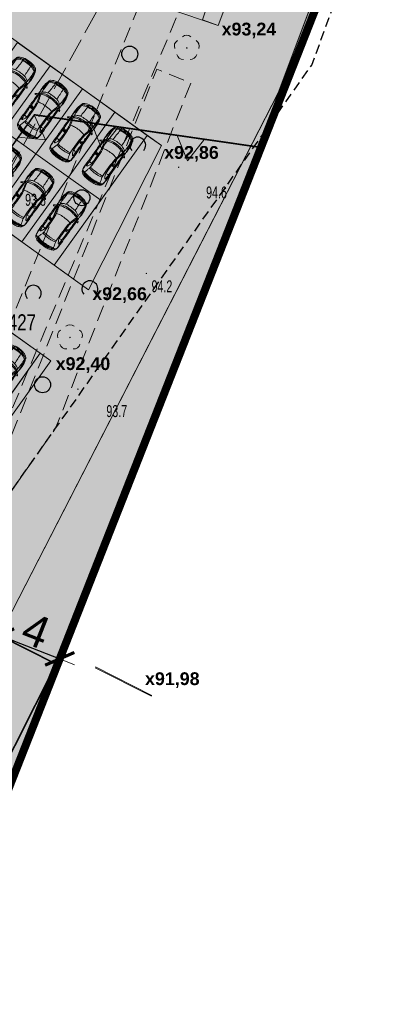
# Model space of a CAD drawing. Header units: metres. Extents: x 6539540 to 6543249, y 5894370 to 5895874.
# Tile 26 of 91: x 6541948 to 6541971, y 5895153 to 5895215. Entities that reach past the tile are written whole.
import ezdxf

# ---------------------------------------------------------------- set-up
doc = ezdxf.new("R2010")
doc.units = ezdxf.units.M
for name, pattern in [('0.5_0.5', [1, 0.5, -0.5]), ('1.0_0.5', [1.5, 1, -0.5]), ('1.5_0.5', [2, 1.5, -0.5]), ('2', [0.9, 0.6, -0.3]), ('DASHED', [0.75, 0.5, -0.25])]:
    doc.linetypes.add(name, pattern=pattern)
for name, color, linetype in [('211-numer działki ewidencyjnej', 7, 'Continuous'), ('219-działka ewidencyjna', 7, 'Continuous'), ('_dr_krawężnik wystający 15x30', 214, 'Continuous'), ('drzewo liściaste', 7, 'Continuous'), ('jezdnia', 7, 'Continuous'), ('pikieta naturalna', 7, 'Continuous'), ('pikieta naturalna-Atr2', 7, 'Continuous'), ('zadrzewienie  zakrzewienie', 7, 'Continuous'), ('Zakres', 7, 'Continuous')]:
    doc.layers.add(name, color=color, linetype=linetype)
for name, color, linetype, lineweight in [('_dr_kreskowanie chodnik', 40, 'Continuous', 5), ('_dr_kreskowanie jezdnia', 253, 'Continuous', 5), ('_dr_obrzeże 8x30', 210, 'Continuous', 30), ('A-BALKONY', 7, 'Continuous', 9), ('A-OPIS', 4, 'Continuous', 20), ('A-OZNACZENIA', 7, 'Continuous', 15), ('A-PZT', 4, 'Continuous', 9), ('A-SAMOCHÓD BLOK', 251, 'Continuous', 5), ('A-WYMIAR', 8, 'Continuous', 5)]:
    doc.layers.add(name, color=color, linetype=linetype, lineweight=lineweight)
doc.layers.add('A-ZIELŃ - PROJ -B', color=7, linetype='Continuous', lineweight=13, true_color=0x91c200)
doc.styles.add('ARIAL', font='arial.ttf')
doc.styles.add('Arial Narrow', font='ARIALN.TTF')
doc.dimstyles.new('A-PZT', dxfattribs={"dimtxt": 2, "dimasz": 0.1, "dimexe": 0, "dimexo": 0.625, "dimgap": 0.1, "dimtad": 1, "dimdec": 0, "dimtxsty": 'ARIAL', "dimblk": 'ZNACZNIK-A', "dimcen": -1, "dimclrt": 9, "dimadec": 0, "dimazin": 0, "dimtfac": 1, "dimtdec": 0, "dimtmove": 0, "dimatfit": 3, "dimldrblk": 'ZNACZNIK-A', "dimfxl": 1, "dimfxlon": 1, "dimarcsym": 0})
pattern_1 = [(50, (314.86225, -51.34885), (0.7172601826, -0.062752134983), [0.075, -0.825]), (355, (314.86225, -51.34885), (-0.13875133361, 0.7521921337), [0.06, -0.66]), (100.45144446, (314.922, -51.3541), (0.578508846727, 0.68943999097), [0.063740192, -0.701142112]), (46.1842, (314.86225, -51.14885), (1.06724133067, -0.16551928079), [0.1125, -1.2375]), (96.63563549, (314.9512, -51.1626), (0.93466194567, 0.97411860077), [0.095610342, -1.05171376]), (351.18416399, (314.8622, -51.1489), (0.93466194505, 0.97411860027), [0.09, -0.990000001]), (21, (314.96225, -51.19885), (0.59690705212, -0.402618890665), [0.075, -0.825]), (326, (314.96225, -51.19885), (0.24331533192, 0.725150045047), [0.06, -0.66]), (71.45144474, (315.012, -51.2324), (0.84022237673, 0.322531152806), [0.06374019, -0.701142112]), (37.5, (314.86225, -51.34885), (0.012159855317, 0.332893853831), [0, -0.652, 0, -0.67, 0, -0.6625]), (7.5, (314.86225, -51.34885), (0.263069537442, 0.394411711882), [0, -0.382, 0, -0.637, 0, -0.2525]), (327.5, (314.63925, -51.34885), (0.5338224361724, -0.022554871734), [0, -0.25, 0, -0.78, 0, -1.035]), (317.5, (314.53925, -51.34885), (0.583186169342, 0.100104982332), [0, -0.325, 0, -0.518, 0, -0.735])]

# ---------------------------------------------------------------- blocks, each defined once
blk = doc.blocks.new('PW01')
at = {"linetype": 'Continuous', "lineweight": 13}
h = blk.add_hatch(color=0, dxfattribs=at)
edge = h.paths.add_edge_path()
edge.add_arc((0, 0), 0.045, 0, 360)
blk = doc.blocks.new('OTZK1')
at = {"color": 0, "linetype": 'Continuous'}
blk.add_circle((0, 0), 0.5, dxfattribs=at)
blk = doc.blocks.new('OTZK2')
at = {"color": 0, "linetype": 'Continuous'}
blk.add_arc((0, 0), 0.5, 318.85, 221.162, dxfattribs=at)
blk = doc.blocks.new('OP021')
at = {"linetype": 'Continuous', "lineweight": 13}
h = blk.add_hatch(color=0, dxfattribs=at)
edge = h.paths.add_edge_path()
edge.add_arc((0, 0), 0.05, 0, 360)
at = {"color": 0, "linetype": 'Continuous', "lineweight": 13}
for centre, start, end in [((0, 0.4), 49.272, 130.728), ((-0.38, 0.124), 121.308, 202.548), ((0.38, 0.124), 337.452, 58.692), ((-0.235, -0.324), 193.221, 274.871), ((0.235, -0.324), 265.129, 346.779)]:
    blk.add_arc(centre, 0.4, start, end, dxfattribs=at)
blk = doc.blocks.new('samochod')
at = {"linetype": 'ByBlock'}
for points in [[(-3.845, 0.403, -0.086767), (-3.744, 0.626)], [(-3.744, 0.626, -0.214566), (-3.594, 0.732)], [(-3.711, 0.542, -0.03042), (-3.594, 0.732)], [(-3.589, 0.733, -0.057635), (-3.587, 0.723, -0.143867), (-3.595, 0.694, 0.025995), (-3.663, 0.56)], [(-3.526, 0.76, 0.131207), (-3.594, 0.732, -0.02454), (-3.568, 0.735)], [(-3.568, 0.735, 0.083003), (-3.544, 0.742, -0.085883), (-3.525, 0.747)], [(-3.526, 0.76, -0.024586), (-3.235, 0.782)], [(-3.525, 0.747, -0.01452), (-3.108, 0.768)], [(-3.235, 0.782, -0.020587), (-2.974, 0.782)], [(-3.21, 0.639, -0.148654), (-3.222, 0.656, -0.071376), (-3.227, 0.697, -0.270727), (-3.192, 0.752, -0.055729), (-3.108, 0.768)], [(-2.904, 0.703, -0.001842), (-3.227, 0.697)], [(-3.027, 0.536, -0.023787), (-3.21, 0.639)], [(-3.108, 0.768, -0.000044), (-2.733, 0.774)], [(-2.974, 0.782, -0.059494), (-2.885, 0.772)], [(-2.924, 0.512, -0.014545), (-2.904, 0.703)], [(-2.904, 0.703, -0.00739), (-2.303, 0.719)], [(-2.733, 0.774, -0.007797), (-1.435, 0.781)], [(-2.322, 0.508, -0.040671), (-2.303, 0.719)], [(-1.366, 0.72, -0.000836), (-2.303, 0.719)], [(-2.27, 0.508, -0.074158), (-2.216, 0.719)], [(-2.216, 0.719, -0.072307), (-2.208, 0.782)], [(-2.216, 0.509, -0.136307), (-2.131, 0.719)], [(-1.519, 0.618, -0.029786), (-1.765, 0.55)], [(-1.246, 0.63, -0.014658), (-1.756, 0.488)], [(-1.519, 0.618, -0.011382), (-1.385, 0.659)], [(-1.467, 0.861, -0.063774), (-1.471, 0.873, -0.310485), (-1.468, 0.879, -0.207869), (-1.438, 0.884, -0.195671), (-1.38, 0.846)], [(-1.467, 0.861, -0.010692), (-1.435, 0.781)], [(-1.435, 0.781, -0.010577), (-1.418, 0.755)], [(-1.337, 0.778, -0.150692), (-1.331, 0.745, -0.22621), (-1.344, 0.727, -0.440783), (-1.385, 0.732, 0.032607), (-1.393, 0.742, 0.151689), (-1.405, 0.747, -0.172986), (-1.418, 0.755)], [(-1.251, 0.704, -0.02526), (-1.385, 0.659)], [(-1.38, 0.846, -0.026137), (-1.337, 0.778)], [(-1.356, 0.721, -0.008977), (-1.225, 0.723)], [(-1.337, 0.778, -0.000092), (-1.14, 0.774)], [(-1.2, 0.776, -0.144479), (-1.225, 0.723, -0.158201), (-1.251, 0.704, -0.261552), (-1.184, 0.647)], [(-1.246, 0.63, -0.052229), (-1.108, 0.659)], [(-1.246, 0.63, -0.033776), (-1.158, 0.323)], [(-1.184, 0.647, -0.025435), (-1.092, 0.409)], [(-1.049, 0.789, 0.074273), (-1.111, 0.781, -0.077451), (-1.14, 0.774)], [(-0.866, 0.745, -0.003792), (-1.111, 0.781)], [(-1.108, 0.659, -0.02265), (-0.355, 0.659)], [(-1.108, 0.659, -0.106414), (-0.934, 0.309)], [(-1.049, 0.789, -0.031437), (-0.573, 0.775)], [(-0.622, 0.734, -0.04276), (-0.866, 0.745)], [(-0.622, 0.734, -0.010625), (-0.469, 0.735)], [(-0.573, 0.775, -0.108434), (-0.478, 0.749)], [(-0.567, 0.735, -0.009371), (-0.423, 0.705)], [(-0.427, 0.732, -0.050532), (-0.478, 0.749)], [(-0.469, 0.735, -0.140163), (-0.323, 0.691)], [(-0.423, 0.705, -0.164454), (-0.355, 0.659)], [(-0.157, 0.598, 0.185107), (-0.267, 0.69, 0.035184), (-0.319, 0.705, -0.026619), (-0.37, 0.715)], [(-0.355, 0.659, -0.069164), (-0.199, 0.315)], [(-0.355, 0.659, -0.0034), (-0.293, 0.655)], [(-0.323, 0.691, -0.221012), (-0.293, 0.655, -0.221465), (-0.273, 0.644)], [(-0.273, 0.644, -0.072322), (-0.228, 0.569)], [(-3.865, -0.357, -0.047545), (-3.881, 0.12)], [(-3.881, 0.12, -0.046432), (-3.845, 0.403)], [(-3.782, -0.429, -0.045655), (-3.815, 0.035)], [(-3.815, 0.035, -0.069567), (-3.753, 0.478)], [(-3.756, -0.153, -0.03739), (-3.742, 0.237)], [(-3.753, 0.478, -0.151008), (-3.718, 0.538, -0.20352), (-3.604, 0.559)], [(-3.742, 0.237, -0.075801), (-3.663, 0.56)], [(-3.7, -0.164, -0.025101), (-3.697, 0.153)], [(-3.697, 0.153, -0.049186), (-3.658, 0.414)], [(-3.658, 0.414, -0.066429), (-3.604, 0.559)], [(-3.604, 0.559, -0.009121), (-3.274, 0.463)], [(-3.306, -0.111, -0.023987), (-3.303, 0.139)], [(-3.303, 0.139, -0.055283), (-3.275, 0.328)], [(-3.275, 0.328, -0.08092), (-3.228, 0.451)], [(-3.162, 0.44, -0.04986), (-3.274, 0.463)], [(-3.2, 0.077, -0.027749), (-3.191, 0.262)], [(-3.194, -0.273, -0.015916), (-3.2, 0.077)], [(-3.191, 0.262, -0.036078), (-3.162, 0.44)], [(-2.022, 0.455, -0.022943), (-3.162, 0.44)], [(-2.924, 0.512, -0.092739), (-3.027, 0.536)], [(-2.322, 0.508, -0.011512), (-2.924, 0.512)], [(-2.054, 0.517, -0.0247), (-2.322, 0.508)], [(-1.765, 0.55, -0.048139), (-2.054, 0.517)], [(-1.756, 0.488, -0.038309), (-2.022, 0.455)], [(-1.756, 0.488, -0.069454), (-1.683, 0.058)], [(-1.683, 0.058, -0.028718), (-1.697, -0.294)], [(-1.158, 0.323, -0.050434), (-1.12, -0.003)], [(-1.092, 0.409, -0.043901), (-1.045, 0.095, -0.044281), (-1.065, -0.34)], [(-0.934, 0.309, -0.003031), (-0.205, 0.276)], [(-0.934, 0.309, -0.045434), (-0.904, -0.007)], [(-0.228, 0.569, -0.048767), (-0.12, 0.316)], [(-0.205, 0.276, -0.097155), (-0.205, 0.307, -0.386555), (-0.19, 0.317)], [(-0.205, 0.276, -0.0578), (-0.189, -0.177)], [(-0.125, 0.317, -0.002729), (-0.19, 0.317)], [(-0.079, 0.245, -0.056833), (-0.055, -0.104, -0.05748), (-0.081, -0.297, -0.273517), (-0.113, -0.326, -0.102252), (-0.159, -0.327, -0.410268), (-0.167, -0.314)], [(-0.164, 0.257, -0.412403), (-0.155, 0.268, -0.04832), (-0.12, 0.268)], [(-0.154, 0.186, -0.024324), (-0.164, 0.257)], [(-0.157, 0.598, -0.0874), (-0.034, 0.288)], [(-0.154, 0.186, -0.038325), (-0.14, 0.045)], [(-0.104, -0.053, -0.333292), (-0.126, -0.063, -0.187408), (-0.141, -0.045, -0.249949), (-0.134, 0.003, -0.466261), (-0.109, 0.004)], [(-0.142, -0.112, -0.224058), (-0.124, -0.079, 0.248738), (-0.099, -0.025, 0.201797), (-0.113, 0.009, 0.031757), (-0.129, 0.025, -0.205428), (-0.14, 0.045)], [(-0.125, 0.317, -0.206416), (-0.113, 0.312, -0.160758), (-0.079, 0.245, 0.264367), (-0.12, 0.268)], [(-0.033, -0.325, -0.030488), (-0.028, -0.303, -0.188814), (-0.021, -0.296, 0.228799), (-0.017, -0.29, 0.088511), (-0.034, 0.288)], [(-3.773, -0.644, -0.097364), (-3.865, -0.357)], [(-3.598, -0.621, -0.028852), (-3.659, -0.626, -0.238579), (-3.731, -0.588, -0.076908), (-3.782, -0.429)], [(-3.663, -0.626, -0.085045), (-3.756, -0.153)], [(-3.653, -0.496, -0.061057), (-3.7, -0.164)], [(-3.596, -0.793, -0.052549), (-3.7, -0.616)], [(-3.605, -0.622, -0.061423), (-3.653, -0.496)], [(-3.529, -0.603, -0.043946), (-3.598, -0.621)], [(-3.529, -0.603, -0.000396), (-3.404, -0.565)], [(-3.404, -0.565, -0.014931), (-3.226, -0.514)], [(-3.274, -0.398, -0.05608), (-3.306, -0.111)], [(-3.226, -0.514, -0.057469), (-3.274, -0.398)], [(-3.226, -0.514, -0.028554), (-3.16, -0.504)], [(-3.173, -0.444, -0.054545), (-3.194, -0.273)], [(-3.186, -0.685, -0.028446), (-3.044, -0.606)], [(-3.173, -0.444, -0.026335), (-3.16, -0.504)], [(-3.067, -0.5, -0.002882), (-3.16, -0.504)], [(-3.067, -0.5, -0.018223), (-2.922, -0.498)], [(-3.044, -0.606, -0.133615), (-2.922, -0.576)], [(-2.922, -0.498, -0.013192), (-2.272, -0.505)], [(-2.922, -0.576, -0.009387), (-2.446, -0.569)], [(-2.906, -0.766, -0.042618), (-2.922, -0.576)], [(-2.446, -0.569, -0.001961), (-2.272, -0.568)], [(-2.305, -0.777, -0.022039), (-2.323, -0.568)], [(-2.272, -0.505, -0.010542), (-1.968, -0.516)], [(-2.22, -0.779, -0.032124), (-2.272, -0.568)], [(-2.212, -0.568, -0.001167), (-2.272, -0.568)], [(-2.128, -0.779, -0.145618), (-2.212, -0.568)], [(-2.212, -0.568, -0.005063), (-1.954, -0.58)], [(-1.968, -0.516, -0.043726), (-1.758, -0.547)], [(-1.954, -0.58, -0.033301), (-1.787, -0.604)], [(-1.787, -0.604, -0.028148), (-1.313, -0.736)], [(-1.697, -0.294, -0.062438), (-1.758, -0.547)], [(-1.758, -0.547, -0.013161), (-1.537, -0.601)], [(-1.338, -0.658, -0.009379), (-1.537, -0.601)], [(-1.065, -0.34, -0.083043), (-1.184, -0.698, -0.115072), (-1.199, -0.727, -0.131027), (-1.254, -0.76)], [(-1.173, -0.458, -0.002822), (-1.224, -0.617)], [(-1.12, -0.003, -0.064077), (-1.173, -0.458)], [(-1.006, -0.558, -0.026786), (-1.107, -0.712)], [(-0.931, -0.366, -0.069646), (-1.006, -0.558)], [(-0.904, -0.007, -0.058944), (-0.931, -0.366)], [(-0.206, -0.329, -0.000499), (-0.931, -0.366)], [(-0.419, -0.755, 0.173892), (-0.355, -0.708), (-0.254, -0.514), (-0.2, -0.376, -0.370172), (-0.207, -0.367, -0.021207), (-0.206, -0.329)], [(-0.219, -0.604, -0.062284), (-0.271, -0.692)], [(-0.033, -0.325, -0.123354), (-0.183, -0.687, -0.112933), (-0.224, -0.724)], [(-0.121, -0.372, -0.040782), (-0.219, -0.604)], [(-0.189, -0.177, -0.005188), (-0.206, -0.329)], [(-0.081, -0.297, -0.157355), (-0.112, -0.366, -0.154019), (-0.131, -0.375, -0.066139), (-0.2, -0.376)], [(-0.167, -0.314, -0.015195), (-0.157, -0.255)], [(-0.142, -0.112, -0.049669), (-0.157, -0.255)], [(-3.648, -0.777, -0.177659), (-3.773, -0.644)], [(-3.603, -0.742, -0.038252), (-3.663, -0.626)], [(-3.528, -0.808, -0.043571), (-3.648, -0.777)], [(-3.526, -0.821, -0.05741), (-3.618, -0.787)], [(-3.603, -0.742, -0.047596), (-3.59, -0.773, -0.161953), (-3.59, -0.795)], [(-3.117, -0.829, -0.023587), (-3.528, -0.808)], [(-3.144, -0.846, -0.036924), (-3.526, -0.821)], [(-3.117, -0.829, -0.073037), (-3.186, -0.816, -0.291727), (-3.226, -0.755, -0.067754), (-3.226, -0.725, -0.181529), (-3.219, -0.709, -0.036293), (-3.186, -0.685)], [(-2.906, -0.766, -0.00651), (-3.226, -0.755)], [(-2.935, -0.841, -0.028742), (-3.144, -0.846)], [(-2.883, -0.829, -0.016497), (-3.117, -0.829)], [(-2.883, -0.829, -0.064683), (-2.935, -0.841)], [(-2.345, -0.776, -0.001728), (-2.906, -0.766)], [(-2.209, -0.84, -0.005136), (-2.883, -0.829)], [(-2.345, -0.776, -0.006523), (-2.22, -0.779)], [(-1.366, -0.776, -0.003753), (-2.22, -0.779)], [(-2.209, -0.84, -0.072991), (-2.22, -0.779)], [(-1.427, -0.836, -0.008124), (-2.209, -0.84)], [(-1.425, -0.988, -0.157143), (-1.448, -0.996, -0.128297), (-1.469, -0.99, -0.435507), (-1.472, -0.982)], [(-1.472, -0.982, -0.005559), (-1.463, -0.954, 0.018614), (-1.427, -0.836, -0.351981), (-1.402, -0.806, 0.208805), (-1.387, -0.789, -0.232118), (-1.366, -0.776, -0.401838), (-1.332, -0.802, -0.109), (-1.336, -0.832, -0.027837), (-1.363, -0.893)], [(-1.363, -0.893, -0.042444), (-1.398, -0.953, -0.091819), (-1.425, -0.988)], [(-1.225, -0.778, -0.018407), (-1.356, -0.777)], [(-1.184, -0.698, -0.016084), (-1.338, -0.658)], [(-1.083, -0.826, -0.010573), (-1.336, -0.832)], [(-1.313, -0.736, -0.081688), (-1.225, -0.778)], [(-1.241, -0.685, -0.04411), (-1.224, -0.617)], [(-1.225, -0.778, -0.16708), (-1.197, -0.83)], [(-1.066, -0.715, -0.041205), (-1.184, -0.698)], [(-1.034, -0.845, -0.097298), (-1.144, -0.828)], [(-0.963, -0.814, -0.045059), (-1.083, -0.826)], [(-0.88, -0.719, -0.008334), (-1.066, -0.715)], [(-0.528, -0.819, -0.047904), (-1.034, -0.845)], [(-0.963, -0.814, -0.043371), (-0.712, -0.785)], [(-0.355, -0.708, -0.009671), (-0.88, -0.719)], [(-0.712, -0.785, -0.009671), (-0.529, -0.787)], [(-0.419, -0.755, -0.022285), (-0.569, -0.786)], [(-0.44, -0.782, -0.026846), (-0.529, -0.787)], [(-0.453, -0.793, -0.048661), (-0.528, -0.819)], [(-0.453, -0.793, -0.046674), (-0.392, -0.771)], [(-0.327, -0.745, -0.075629), (-0.44, -0.782)], [(-0.392, -0.771, -0.012975), (-0.324, -0.759)], [(-0.355, -0.708, 0.046387), (-0.294, -0.706, -0.26176), (-0.327, -0.745)], [(-0.224, -0.724, -0.063708), (-0.324, -0.759)], [(-0.271, -0.692, -0.180579), (-0.294, -0.706)]]:
    blk.add_lwpolyline(points, format="xyb", dxfattribs=at)
blk = doc.blocks.new('*U88')
at = {"layer": 'A-OZNACZENIA', "color": 22, "true_color": 0xe21d1d}
blk.add_lwpolyline([(0, 0.747), (0.862, -0.747), (-0.862, -0.747)], close=True, dxfattribs=at)
blk = doc.blocks.new('*U146')
at = {"layer": 'A-OZNACZENIA', "color": 0, "linetype": 'ByBlock', "lineweight": -2, "transparency": 16777216, "rotation": 179.9999999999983}
blk.add_blockref('*U88', (0, 0), dxfattribs=at)
blk = doc.blocks.new('*U147')
at = {"layer": 'A-OZNACZENIA', "color": 0, "linetype": 'ByBlock', "lineweight": -2, "transparency": 16777216}
for p in [(0, 0), (5.436, 0)]:
    blk.add_blockref('*U146', p, dxfattribs=at)
blk = doc.blocks.new('*U134')
at = {"layer": 'A-OZNACZENIA', "color": 0, "linetype": 'ByBlock', "lineweight": -2, "transparency": 16777216, "rotation": 179.9999999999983}
blk.add_blockref('*U88', (0, 0), dxfattribs=at)
blk = doc.blocks.new('*U135')
at = {"layer": 'A-OZNACZENIA', "color": 0, "linetype": 'ByBlock', "lineweight": -2, "transparency": 16777216}
for p in [(0, 0), (5.436, 0)]:
    blk.add_blockref('*U134', p, dxfattribs=at)
blk = doc.blocks.new('*U138')
at = {"layer": 'A-OZNACZENIA', "color": 0, "linetype": 'ByBlock', "lineweight": -2, "transparency": 16777216, "rotation": 179.9999999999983}
blk.add_blockref('*U88', (0, 0), dxfattribs=at)
blk = doc.blocks.new('*U139')
at = {"layer": 'A-OZNACZENIA', "color": 0, "linetype": 'ByBlock', "lineweight": -2, "transparency": 16777216}
for p in [(0, 0), (5.436, 0), (10.872, 0)]:
    blk.add_blockref('*U138', p, dxfattribs=at)
blk = doc.blocks.new('ZNACZNIK-A')
at = {"color": 0}
for p, q in [((0, 10), (0, -10)), ((-10, 0), (10, 0))]:
    blk.add_line(p, q, dxfattribs=at)
at = {"color": 0, "const_width": 2}
blk.add_lwpolyline([(7.07, 7.07), (-7.07, -7.07)], dxfattribs=at)
blk = doc.blocks.new('*D100')
at = {"layer": 'A-WYMIAR', "color": 0, "lineweight": -2, "transparency": 16777216}
blk.add_line((6542261.35, 5895124.565), (6542264.939, 5895123.153), dxfattribs=at)
at = {"layer": 'Defpoints', "color": 0, "transparency": 16777216}
for p in [(6542261.257, 5895124.602), (6542265.032, 5895123.116), (6542265.032, 5895123.116)]:
    blk.add_point(p, dxfattribs=at)
at = {"layer": 'A-WYMIAR', "color": 0, "lineweight": -2, "transparency": 16777216, "xscale": 0.1, "yscale": 0.1, "zscale": 0.1}
for p, rotation in [((6542261.257, 5895124.602), 158.5210692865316), ((6542265.032, 5895123.116), 338.5210692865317)]:
    blk.add_blockref('ZNACZNIK-A', p, dxfattribs=dict(at, rotation=rotation))
at = {"layer": 'A-WYMIAR', "color": 9, "transparency": 16777216, "insert": (6542263.547, 5895124.883), "char_height": 2, "attachment_point": 5, "rotation": 338.52107, "style": 'ARIAL'}
blk.add_mtext('4', dxfattribs=at)
blk = doc.blocks.new('deweloper')
at = {"layer": 'A-ZIELŃ - PROJ -B', "true_color": 0x1e9a13, "transparency": 33554559}
h = blk.add_hatch(color=84, dxfattribs=at)
h.dxf.hatch_style = 1
h.paths.add_polyline_path([(6542231.648, 5895125.306), (6542236.732, 5895130.961), (6542238.85, 5895133.738), (6542242.1, 5895131.368), (6542232.367, 5895114.439), (6542228.112, 5895116.885), (6542233.879, 5895123.301)], flags=17)
h.paths.add_polyline_path([(6542209.319, 5895096.015), (6542211.279, 5895095.026), (6542217.519, 5895107.346), (6542228.441, 5895119.495), (6542227.303, 5895120.473), (6542216.522, 5895108.481)], flags=17)
h.paths.add_polyline_path([(6542273.98, 5895163.161), (6542274.962, 5895162.792), (6542278.487, 5895172.192), (6542277.192, 5895172.631)])
h.paths.add_polyline_path([(6542264.51, 5895166.372), (6542263.274, 5895167.258), (6542263.992, 5895168.261), (6542267.453, 5895175.934), (6542267.722, 5895175.843)])
h.paths.add_polyline_path([(6542273.451, 5895189.739), (6542273.379, 5895189.763), (6542272.432, 5895186.971), (6542269.519, 5895180.513), (6542270.239, 5895180.269)])
h.paths.add_polyline_path([(6542279.71, 5895177.057), (6542280.237, 5895176.859), (6542283.757, 5895186.244), (6542282.921, 5895186.527)], flags=17)
h.paths.add_polyline_path([(6542284.527, 5895191.262), (6542285.502, 5895190.897), (6542289.026, 5895200.296), (6542287.739, 5895200.732)], flags=17)
h.paths.add_polyline_path([(6542289.345, 5895205.467), (6542290.766, 5895204.934), (6542294.296, 5895214.347), (6542292.557, 5895214.937)], flags=17)
h.paths.add_polyline_path([(6542278.943, 5895158.469), (6542278.715, 5895158.561), (6542261.256, 5895124.602), (6542241.791, 5895086.013), (6542219.899, 5895097.057), (6542225.988, 5895109.128), (6542235.809, 5895104.174), (6542236.62, 5895105.781), (6542233.055, 5895107.579), (6542232.006, 5895112.916), (6542227.086, 5895115.744), (6542218.767, 5895106.491), (6542212.618, 5895094.35), (6542232.331, 5895084.407), (6542228.177, 5895076.172), (6542233.232, 5895073.622), (6542234.546, 5895076.227), (6542242.627, 5895072.151), (6542239.511, 5895065.964), (6542231.427, 5895070.044), (6542232.556, 5895072.283), (6542227.501, 5895074.833), (6542222.845, 5895065.601), (6542217.778, 5895063.735), (6542234.195, 5895055.454), (6542228.107, 5895043.382), (6542197.287, 5895058.929), (6542211.482, 5895087.072), (6542223.554, 5895080.982), (6542216.242, 5895066.487), (6542218.407, 5895065.395), (6542221.817, 5895066.894), (6542230.316, 5895083.743), (6542208.567, 5895094.714), (6542200.151, 5895080.148), (6542196.632, 5895073.611), (6542187.346, 5895056.079), (6542230.162, 5895034.481), (6542242.172, 5895065.021)])
h.paths.add_polyline_path([(6542278.943, 5895158.469), (6542304.992, 5895224.671), (6542286.299, 5895227.619), (6542295.767, 5895224.408), (6542294.161, 5895219.673), (6542300.79, 5895217.425), (6542278.716, 5895158.56)])
h.paths.add_polyline_path([(6542233.455, 5895113.321), (6542243.326, 5895130.491), (6542245.842, 5895128.688), (6542249.628, 5895133.971), (6542250.464, 5895133.371), (6542249.185, 5895130.691), (6542237.331, 5895107.191), (6542234.366, 5895108.687)], flags=17)
h.paths.add_polyline_path([(6542270.517, 5895155.907), (6542271.401, 5895155.272), (6542266.843, 5895146.235), (6542264.687, 5895147.781)], flags=17)
h.paths.add_polyline_path([(6542263.812, 5895142.259), (6542264.468, 5895141.789), (6542258.643, 5895133.661), (6542257.987, 5895134.131)], flags=17)
at = {"layer": 'A-ZIELŃ - PROJ -B', "true_color": 0x58ba48, "transparency": 33554559}
h = blk.add_hatch(dxfattribs=at)
h.set_pattern_fill('AR-CONC', color=85, scale=0.1)
h.set_pattern_definition(pattern_1)
h.paths.add_polyline_path([(6542264.423, 5895160.279), (6542262.392, 5895161.736), (6542259.477, 5895157.673), (6542261.508, 5895156.216)])
h.paths.add_polyline_path([(6542261.508, 5895156.216), (6542259.477, 5895157.673), (6542256.562, 5895153.611), (6542258.594, 5895152.153)])
h.paths.add_polyline_path([(6542259.477, 5895157.673), (6542257.446, 5895159.131), (6542254.531, 5895155.068), (6542256.562, 5895153.611)])
h.paths.add_polyline_path([(6542262.392, 5895161.736), (6542260.36, 5895163.193), (6542257.446, 5895159.131), (6542259.477, 5895157.673)])
h.paths.add_polyline_path([(6542263.539, 5895154.759), (6542261.508, 5895156.216), (6542258.594, 5895152.153), (6542260.625, 5895150.696)])
h.paths.add_polyline_path([(6542266.454, 5895158.821), (6542264.423, 5895160.279), (6542261.508, 5895156.216), (6542263.539, 5895154.759)])
h.paths.add_polyline_path([(6542265.571, 5895153.301), (6542263.539, 5895154.759), (6542260.625, 5895150.696), (6542262.656, 5895149.239)])
h.paths.add_polyline_path([(6542268.485, 5895157.364), (6542266.454, 5895158.821), (6542263.539, 5895154.759), (6542265.571, 5895153.301)])
h.paths.add_polyline_path([(6542267.602, 5895151.844), (6542265.571, 5895153.301), (6542262.656, 5895149.239), (6542264.687, 5895147.781)])
h.paths.add_polyline_path([(6542270.517, 5895155.907), (6542268.485, 5895157.364), (6542265.571, 5895153.301), (6542267.602, 5895151.844)])
h.paths.add_polyline_path([(6542252.771, 5895144.02), (6542250.739, 5895145.477), (6542247.827, 5895141.413), (6542249.859, 5895139.956)])
h.paths.add_polyline_path([(6542250.739, 5895145.477), (6542248.707, 5895146.933), (6542245.795, 5895142.869), (6542247.827, 5895141.413)])
h.paths.add_polyline_path([(6542255.684, 5895148.085), (6542253.652, 5895149.541), (6542250.739, 5895145.477), (6542252.771, 5895144.02)])
h.paths.add_polyline_path([(6542253.652, 5895149.541), (6542251.62, 5895150.997), (6542248.707, 5895146.933), (6542250.739, 5895145.477)])
h.paths.add_polyline_path([(6542256.835, 5895141.108), (6542254.803, 5895142.564), (6542251.891, 5895138.5), (6542253.923, 5895137.044)])
h.paths.add_polyline_path([(6542254.803, 5895142.564), (6542252.771, 5895144.02), (6542249.859, 5895139.956), (6542251.891, 5895138.5)])
h.paths.add_polyline_path([(6542259.748, 5895145.172), (6542257.716, 5895146.628), (6542254.803, 5895142.564), (6542256.835, 5895141.108)])
h.paths.add_polyline_path([(6542257.716, 5895146.628), (6542255.684, 5895148.085), (6542252.771, 5895144.02), (6542254.803, 5895142.564)])
h.paths.add_polyline_path([(6542260.9, 5895138.195), (6542258.868, 5895139.652), (6542255.955, 5895135.587), (6542257.987, 5895134.131)])
h.paths.add_polyline_path([(6542263.812, 5895142.259), (6542261.78, 5895143.716), (6542258.868, 5895139.652), (6542260.9, 5895138.195)])
h.paths.add_polyline_path([(6542258.868, 5895139.652), (6542256.835, 5895141.108), (6542253.923, 5895137.044), (6542255.955, 5895135.587)])
h.paths.add_polyline_path([(6542261.78, 5895143.716), (6542259.748, 5895145.172), (6542256.835, 5895141.108), (6542258.868, 5895139.652)])
h.paths.add_polyline_path([(6542270.851, 5895169.502), (6542268.483, 5895170.305), (6542266.877, 5895165.57), (6542269.245, 5895164.767)])
h.paths.add_polyline_path([(6542268.483, 5895170.305), (6542266.116, 5895171.108), (6542264.51, 5895166.372), (6542266.877, 5895165.57)])
h.paths.add_polyline_path([(6542272.457, 5895174.237), (6542270.089, 5895175.04), (6542268.483, 5895170.305), (6542270.851, 5895169.502)])
h.paths.add_polyline_path([(6542270.089, 5895175.04), (6542267.722, 5895175.843), (6542266.116, 5895171.108), (6542268.483, 5895170.305)])
h.paths.add_polyline_path([(6542273.218, 5895168.699), (6542270.851, 5895169.502), (6542269.245, 5895164.767), (6542271.613, 5895163.964)])
h.paths.add_polyline_path([(6542274.824, 5895173.434), (6542272.457, 5895174.237), (6542270.851, 5895169.502), (6542273.218, 5895168.699)])
h.paths.add_polyline_path([(6542275.586, 5895167.896), (6542273.218, 5895168.699), (6542271.613, 5895163.964), (6542273.98, 5895163.161)])
h.paths.add_polyline_path([(6542277.192, 5895172.631), (6542274.824, 5895173.434), (6542273.218, 5895168.699), (6542275.586, 5895167.896)])
h.paths.add_polyline_path([(6542276.58, 5895183.398), (6542274.213, 5895184.201), (6542272.607, 5895179.466), (6542274.975, 5895178.663)])
h.paths.add_polyline_path([(6542274.213, 5895184.201), (6542271.845, 5895185.004), (6542270.239, 5895180.269), (6542272.607, 5895179.466)])
h.paths.add_polyline_path([(6542278.186, 5895188.133), (6542275.819, 5895188.936), (6542274.213, 5895184.201), (6542276.58, 5895183.398)])
h.paths.add_polyline_path([(6542275.819, 5895188.936), (6542273.451, 5895189.739), (6542271.845, 5895185.004), (6542274.213, 5895184.201)])
h.paths.add_polyline_path([(6542281.316, 5895181.792), (6542278.948, 5895182.595), (6542277.342, 5895177.86), (6542279.71, 5895177.057)])
h.paths.add_polyline_path([(6542278.948, 5895182.595), (6542276.58, 5895183.398), (6542274.975, 5895178.663), (6542277.342, 5895177.86)])
h.paths.add_polyline_path([(6542282.921, 5895186.527), (6542280.554, 5895187.33), (6542278.948, 5895182.595), (6542281.316, 5895181.792)])
h.paths.add_polyline_path([(6542280.554, 5895187.33), (6542278.186, 5895188.133), (6542276.58, 5895183.398), (6542278.948, 5895182.595)])
h.paths.add_polyline_path([(6542281.398, 5895197.603), (6542279.031, 5895198.406), (6542277.425, 5895193.671), (6542279.792, 5895192.868)])
h.paths.add_polyline_path([(6542279.031, 5895198.406), (6542276.663, 5895199.209), (6542275.057, 5895194.474), (6542277.425, 5895193.671)])
h.paths.add_polyline_path([(6542283.004, 5895202.338), (6542280.637, 5895203.141), (6542279.031, 5895198.406), (6542281.398, 5895197.603)])
h.paths.add_polyline_path([(6542280.637, 5895203.141), (6542278.269, 5895203.944), (6542276.663, 5895199.209), (6542279.031, 5895198.406)])
h.paths.add_polyline_path([(6542286.133, 5895195.997), (6542283.766, 5895196.8), (6542282.16, 5895192.065), (6542284.527, 5895191.262)])
h.paths.add_polyline_path([(6542283.766, 5895196.8), (6542281.398, 5895197.603), (6542279.792, 5895192.868), (6542282.16, 5895192.065)])
h.paths.add_polyline_path([(6542287.739, 5895200.732), (6542285.372, 5895201.535), (6542283.766, 5895196.8), (6542286.133, 5895195.997)])
h.paths.add_polyline_path([(6542285.372, 5895201.535), (6542283.004, 5895202.338), (6542281.398, 5895197.603), (6542283.766, 5895196.8)])
h.paths.add_polyline_path([(6542286.216, 5895211.808), (6542283.848, 5895212.611), (6542282.243, 5895207.876), (6542284.61, 5895207.073)])
h.paths.add_polyline_path([(6542283.848, 5895212.611), (6542281.481, 5895213.414), (6542279.875, 5895208.679), (6542282.243, 5895207.876)])
h.paths.add_polyline_path([(6542287.822, 5895216.543), (6542285.454, 5895217.346), (6542283.848, 5895212.611), (6542286.216, 5895211.808)])
h.paths.add_polyline_path([(6542285.454, 5895217.346), (6542283.087, 5895218.149), (6542281.481, 5895213.414), (6542283.848, 5895212.611)])
h.paths.add_polyline_path([(6542290.951, 5895210.202), (6542288.584, 5895211.005), (6542286.978, 5895206.27), (6542289.345, 5895205.467)])
h.paths.add_polyline_path([(6542292.557, 5895214.937), (6542290.189, 5895215.74), (6542288.584, 5895211.005), (6542290.951, 5895210.202)])
h.paths.add_polyline_path([(6542290.189, 5895215.74), (6542287.822, 5895216.543), (6542286.216, 5895211.808), (6542288.584, 5895211.005)])
h.paths.add_polyline_path([(6542288.584, 5895211.005), (6542286.216, 5895211.808), (6542284.61, 5895207.073), (6542286.978, 5895206.27)])
h.paths.add_polyline_path([(6542291.032, 5895226.014), (6542288.665, 5895226.817), (6542287.059, 5895222.082), (6542289.426, 5895221.279)])
h.paths.add_polyline_path([(6542288.665, 5895226.817), (6542286.297, 5895227.62), (6542284.691, 5895222.885), (6542287.059, 5895222.082)])
h.paths.add_polyline_path([(6542295.767, 5895224.408), (6542293.4, 5895225.211), (6542291.794, 5895220.476), (6542294.161, 5895219.673)])
h.paths.add_polyline_path([(6542293.4, 5895225.211), (6542291.032, 5895226.014), (6542289.426, 5895221.279), (6542291.794, 5895220.476)])
h = blk.add_hatch(dxfattribs=at)
h.set_pattern_fill('AR-CONC', color=85, scale=0.1)
h.set_pattern_definition(pattern_1)
h.paths.add_polyline_path([(6542249.185, 5895130.691), (6542250.456, 5895133.36), (6542242.721, 5895138.926), (6542245.746, 5895142.95), (6542258.643, 5895133.661), (6542264.468, 5895141.789), (6542251.62, 5895150.997), (6542254.537, 5895155.064), (6542266.843, 5895146.235), (6542271.401, 5895155.272), (6542260.366, 5895163.202), (6542263.274, 5895167.258), (6542264.51, 5895166.372), (6542274.962, 5895162.792), (6542278.487, 5895172.192), (6542267.445, 5895175.936), (6542269.512, 5895180.515), (6542280.279, 5895176.843), (6542283.757, 5895186.244), (6542273.379, 5895189.763), (6542274.985, 5895194.498), (6542285.502, 5895190.897), (6542289.026, 5895200.296), (6542278.197, 5895203.968), (6542279.803, 5895208.703), (6542290.766, 5895204.934), (6542294.296, 5895214.347), (6542283.015, 5895218.174), (6542284.621, 5895222.909), (6542300.79, 5895217.425), (6542278.72, 5895158.571), (6542261.256, 5895124.602)])
at = {"layer": 'A-BALKONY'}
for points in [[(6542261.256, 5895124.602), (6542264.828, 5895122.8), (6542244.012, 5895081.533), (6542214.976, 5895096.179), (6542220.223, 5895106.581), (6542226.368, 5895113.416), (6542231.403, 5895110.876), (6542231.627, 5895109.738), (6542230.238, 5895106.984)], [(6542261.234, 5895124.557), (6542264.764, 5895122.776), (6542243.985, 5895081.603), (6542215.044, 5895096.202), (6542220.265, 5895106.552), (6542226.38, 5895113.354), (6542231.359, 5895110.842), (6542231.575, 5895109.745), (6542230.193, 5895107.006)], [(6542267.259, 5895122.561), (6542270.787, 5895120.781)], [(6542267.281, 5895122.605), (6542270.81, 5895120.825)]]:
    blk.add_lwpolyline(points, dxfattribs=at)
at = {"layer": 'A-OZNACZENIA', "color": 13, "linetype": 'DASHED', "ltscale": 5, "true_color": 0xd26260, "const_width": 0.5}
blk.add_lwpolyline([(6542230.162, 5895034.481), (6542187.282, 5895056.111), (6542196.632, 5895073.611), (6542199.892, 5895079.701), (6542216.522, 5895108.481), (6542236.732, 5895130.961), (6542248.032, 5895145.991), (6542263.992, 5895168.261), (6542272.432, 5895186.971), (6542286.222, 5895227.631), (6542304.992, 5895224.671), (6542242.172, 5895065.021)], close=True, dxfattribs=at)
at = {"layer": 'A-OZNACZENIA', "color": 22, "true_color": 0xe21d1d, "const_width": 0.1}
blk.add_lwpolyline([(6542192.641, 5895053.408), (6542201.924, 5895070.784), (6542205.136, 5895076.784), (6542221.404, 5895104.936), (6542241.37, 5895127.145), (6542252.869, 5895142.44), (6542263.448, 5895157.202), (6542277.64, 5895155.158)], dxfattribs=at)
blk.add_lwpolyline([(6542192.641, 5895053.408), (6542201.924, 5895070.784), (6542205.136, 5895076.784), (6542221.404, 5895104.936), (6542241.37, 5895127.145), (6542252.869, 5895142.44), (6542263.448, 5895157.202), (6542277.64, 5895155.158)], dxfattribs=at)
at = {"layer": 'A-PZT'}
for points in [[(6542278.943, 5895158.469), (6542304.992, 5895224.671), (6542286.299, 5895227.619), (6542295.767, 5895224.408), (6542294.161, 5895219.673), (6542300.79, 5895217.425), (6542278.716, 5895158.56)], [(6542273.98, 5895163.161), (6542274.962, 5895162.792), (6542278.487, 5895172.192), (6542277.192, 5895172.631)], [(6542264.423, 5895160.279), (6542262.392, 5895161.736), (6542259.477, 5895157.673), (6542261.508, 5895156.216)], [(6542266.454, 5895158.821), (6542264.423, 5895160.279), (6542261.508, 5895156.216), (6542263.539, 5895154.759)], [(6542268.485, 5895157.364), (6542266.454, 5895158.821), (6542263.539, 5895154.759), (6542265.571, 5895153.301)], [(6542270.517, 5895155.907), (6542268.485, 5895157.364), (6542265.571, 5895153.301), (6542267.602, 5895151.844)], [(6542263.539, 5895154.759), (6542261.508, 5895156.216), (6542258.594, 5895152.153), (6542260.625, 5895150.696)], [(6542270.517, 5895155.907), (6542271.401, 5895155.272), (6542266.843, 5895146.235), (6542264.687, 5895147.781)], [(6542265.571, 5895153.301), (6542263.539, 5895154.759), (6542260.625, 5895150.696), (6542262.656, 5895149.239)], [(6542267.602, 5895151.844), (6542265.571, 5895153.301), (6542262.656, 5895149.239), (6542264.687, 5895147.781)], [(6542263.812, 5895142.259), (6542261.78, 5895143.716), (6542258.868, 5895139.652), (6542260.9, 5895138.195)], [(6542263.812, 5895142.259), (6542264.468, 5895141.789), (6542258.643, 5895133.661), (6542257.987, 5895134.131)]]:
    blk.add_lwpolyline(points, close=True, dxfattribs=at)
for points in [[(6542264.51, 5895166.372), (6542274.962, 5895162.792), (6542278.487, 5895172.192)], [(6542300.79, 5895217.425), (6542278.72, 5895158.571), (6542261.256, 5895124.602), (6542249.185, 5895130.691), (6542250.456, 5895133.36), (6542242.721, 5895138.926), (6542245.746, 5895142.95), (6542258.643, 5895133.661), (6542264.468, 5895141.789), (6542251.62, 5895150.997), (6542254.537, 5895155.064), (6542266.843, 5895146.235), (6542271.401, 5895155.272), (6542260.366, 5895163.202)], [(6542261.254, 5895124.603), (6542278.715, 5895158.561)]]:
    blk.add_lwpolyline(points, dxfattribs=at)
at = {"layer": 'A-ZIELŃ - PROJ -B'}
blk.add_lwpolyline([(6542242.172, 5895065.021), (6542278.943, 5895158.469), (6542278.715, 5895158.561), (6542261.256, 5895124.602), (6542241.791, 5895086.013)], dxfattribs=at)
at = {"layer": 'A-OZNACZENIA'}
for name, p, rotation in [('*U139', (6542257.207, 5895147.231), 54.37237600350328), ('*U147', (6542267.763, 5895155.826), 351.8041798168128), ('*U135', (6542267.763, 5895155.826), 351.8041798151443)]:
    blk.add_blockref(name, p, dxfattribs=dict(at, rotation=rotation))
at = {"layer": 'A-SAMOCHÓD BLOK', "xscale": -1, "rotation": 234.4273237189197}
for p in [(6542263.11, 5895160.571), (6542265.141, 5895159.113), (6542267.173, 5895157.656), (6542269.204, 5895156.199), (6542262.227, 5895155.051), (6542264.258, 5895153.593), (6542266.289, 5895152.136), (6542262.499, 5895142.55)]:
    blk.add_blockref('samochod', p, dxfattribs=at)
at = {"layer": 'A-OPIS', "char_height": 0.8, "width": 2468.73918, "attachment_point": 1, "style": 'Arial Narrow'}
for s, insert in [('\\A1;\\pt3.2;{\\fArial|b1|i0|c238|p34;x93,24}', (6542275.175, 5895162.973)), ('\\A1;\\pt3.2;{\\fArial|b1|i0|c238|p34;x92,86}', (6542271.576, 5895155.243)), ('\\A1;\\pt3.2;{\\fArial|b1|i0|c238|p34;x92,66}', (6542267.072, 5895146.391)), ('\\A1;\\pt3.2;{\\fArial|b1|i0|c238|p34;x92,40}', (6542264.779, 5895142.008)), ('\\A1;\\pt3.2;{\\fArial|b1|i0|c238|p34;x91,98}', (6542270.374, 5895122.271))]:
    blk.add_mtext(s, dxfattribs=dict(at, insert=insert))
at = {"layer": 'A-WYMIAR'}
dim = blk.add_aligned_dim(p1=(6542261.257, 5895124.602), p2=(6542265.032, 5895123.116), distance=0, dimstyle='A-PZT', dxfattribs=at)
dim.commit()
dim.dimension.update_dxf_attribs({"geometry": '*D100', "text_midpoint": (6542263.547, 5895124.883)})

msp = doc.modelspace()

# ---------------------------------------------------------------- hatches: boundary and pattern name
at = {"layer": '_dr_kreskowanie chodnik'}
h = msp.add_hatch(color=256, dxfattribs=at)
h.dxf.hatch_style = 1
edge = h.paths.add_edge_path()
edge.add_line((6541939.597, 5895207.044), (6541939.276, 5895209.141))
edge.add_line((6541939.276, 5895209.141), (6541942.462, 5895213.479))
edge.add_arc((6541879.475, 5895259.738), 78.15, 323.70553, 335.6555)
edge.add_line((6541950.676, 5895227.523), (6541955.757, 5895238.754))
edge.add_line((6541955.757, 5895238.754), (6541965.819, 5895268.244))
edge.add_line((6541965.819, 5895268.244), (6541967.723, 5895269.18))
edge.add_line((6541967.723, 5895269.18), (6541957.154, 5895238.202))
edge.add_line((6541957.154, 5895238.202), (6541952.042, 5895226.905))
edge.add_arc((6541879.475, 5895259.738), 79.65, 323.70553, 335.6555, ccw=False)
edge.add_line((6541943.671, 5895212.591), (6541939.597, 5895207.044))
at = {"layer": '_dr_kreskowanie jezdnia'}
h = msp.add_hatch(color=256, dxfattribs=at)
h.dxf.hatch_style = 1
edge = h.paths.add_edge_path()
edge.add_line((6541850.359, 5895085.482), (6541854.358, 5895091.43))
edge.add_line((6541854.358, 5895091.43), (6541889.068, 5895154.7))
edge.add_arc((6541957.453, 5895117.184), 78, 138.01071, 151.25096, ccw=False)
edge.add_line((6541899.478, 5895169.366), (6541915.54, 5895187.211))
edge.add_line((6541915.54, 5895187.211), (6541937.506, 5895217.119))
edge.add_arc((6541879.475, 5895259.738), 72, 323.70553, 335.6555)
edge.add_line((6541945.073, 5895230.058), (6541950.032, 5895241.02))
edge.add_line((6541950.032, 5895241.02), (6541963.489, 5895280.46))
edge.add_line((6541963.489, 5895280.46), (6541963.995, 5895284.052))
edge.add_arc((6541956.073, 5895285.167), 8, 351.98518, 440.85243)
edge.add_line((6541957.345, 5895293.065), (6541979.003, 5895290.047))
edge.add_arc((6541977.862, 5895282.129), 8, 81.80357, 171.98518)
edge.add_line((6541969.94, 5895283.244), (6541969.351, 5895279.06))
edge.add_line((6541969.351, 5895279.06), (6541955.618, 5895238.81))
edge.add_line((6541955.618, 5895238.81), (6541950.539, 5895227.585))
edge.add_arc((6541879.475, 5895259.738), 78, 323.70553, 335.6555, ccw=False)
edge.add_line((6541942.341, 5895213.567), (6541920.2, 5895183.419))
edge.add_line((6541920.2, 5895183.419), (6541903.938, 5895165.352))
edge.add_arc((6541957.453, 5895117.184), 72, 138.01071, 151.25096)
edge.add_line((6541894.328, 5895151.814), (6541859.488, 5895088.307))
edge.add_line((6541859.488, 5895088.307), (6541855.339, 5895082.134))
edge.add_line((6541855.339, 5895082.134), (6541850.359, 5895085.482))

# ---------------------------------------------------------------- linework, layer by layer
at = {"layer": '219-działka ewidencyjna', "color": 84, "linetype": '0.5_0.5', "lineweight": 18, "const_width": 0.4, "flags": 128}
msp.add_lwpolyline([(6541969.26, 5895222.97), (6541963.369, 5895207.996)], dxfattribs=at)
at = {"layer": '_dr_krawężnik wystający 15x30', "lineweight": 5, "flags": 128}
for points in [[(6541939.177, 5895209.259), (6541942.341, 5895213.567, 0.052189), (6541950.539, 5895227.585), (6541955.618, 5895238.81), (6541965.665, 5895268.258)], [(6541939.209, 5895209.049), (6541942.462, 5895213.479, 0.052189), (6541950.676, 5895227.523), (6541955.757, 5895238.754), (6541965.856, 5895268.351)]]:
    msp.add_lwpolyline(points, format="xyb", dxfattribs=at)
at = {"layer": '_dr_obrzeże 8x30', "lineweight": 5, "flags": 128}
for points in [[(6541939.597, 5895207.044), (6541943.671, 5895212.591, 0.052189), (6541952.042, 5895226.905), (6541957.154, 5895238.202), (6541967.723, 5895269.18)], [(6541939.615, 5895206.932), (6541943.736, 5895212.543, 0.052189), (6541952.115, 5895226.872), (6541957.228, 5895238.172), (6541967.825, 5895269.229)]]:
    msp.add_lwpolyline(points, format="xyb", dxfattribs=at)
at = {"layer": 'jezdnia', "color": 7, "linetype": '1.5_0.5', "lineweight": 18, "flags": 128}
msp.add_lwpolyline([(6541941.7, 5895196.39), (6541946.99, 5895204.99), (6541954.09, 5895217.95), (6541960.34, 5895231.97), (6541965.49, 5895246.51), (6541971.47, 5895264.51), (6541973.11, 5895273.45), (6541969.44, 5895275.93), (6541968.88, 5895285.22), (6541962.92, 5895286.09), (6541960.32, 5895278.87), (6541954.54, 5895268.45), (6541948.25, 5895252.01), (6541942.76, 5895236.9), (6541936.16, 5895222.71), (6541930.85, 5895211.5), (6541925.19, 5895196.86), (6541922.88, 5895185.66), (6541914.28, 5895171.87), (6541903.6, 5895156.34), (6541893.61, 5895142.57), (6541887.64, 5895128.97), (6541880.47, 5895113.27), (6541878.16, 5895092.32), (6541876.17, 5895082.76), (6541879.54, 5895081.64), (6541883.37, 5895096.26), (6541887.12, 5895110.44), (6541892.18, 5895127.43), (6541897.91, 5895140.01), (6541906.24, 5895154.73), (6541916.46, 5895170.13), (6541926.26, 5895183.96), (6541937.76, 5895198.07)], close=True, dxfattribs=at)
at = {"layer": 'zadrzewienie  zakrzewienie', "color": 7, "linetype": '1.0_0.5', "lineweight": 18, "flags": 128}
for points in [[(6541983.29, 5895281.84), (6541958.91, 5895218.05), (6541946.71, 5895189), (6541942.74, 5895178.74), (6541941.39, 5895176.82), (6541941.01, 5895176.29), (6541937.47, 5895171.27), (6541944.74, 5895189.8), (6541956.29, 5895218.21), (6541980.66, 5895282.38)], [(6541958.38, 5895210.54), (6541949.91, 5895188.91), (6541944.01, 5895180.55), (6541956.25, 5895211.41)]]:
    msp.add_lwpolyline(points, close=True, dxfattribs=at)
at = {"layer": 'Zakres', "color": 5, "linetype": '2', "lineweight": 25, "flags": 128}
msp.add_lwpolyline([(6541938.62, 5895313.18), (6541912.96, 5895235.17), (6541870.71, 5895162.99), (6541810.21, 5895062.53), (6541777.05, 5895047.89), (6541830.67, 5894972.22), (6541843.02, 5895013.5), (6541885, 5895080.88), (6541918.51, 5895144.38), (6541965.96, 5895211.67), (6541999.83, 5895303.74)], close=True, dxfattribs=at)
msp.add_lwpolyline([(6541938.62, 5895313.18), (6541912.96, 5895235.17), (6541870.71, 5895162.99), (6541810.21, 5895062.53), (6541777.05, 5895047.89), (6541830.67, 5894972.22), (6541843.02, 5895013.5), (6541885, 5895080.88), (6541918.51, 5895144.38), (6541965.96, 5895211.67), (6541999.83, 5895303.74)], close=True, dxfattribs=at)
msp.add_lwpolyline([(6541938.62, 5895313.18), (6541912.96, 5895235.17), (6541870.71, 5895162.99), (6541810.21, 5895062.53), (6541777.05, 5895047.89), (6541830.67, 5894972.22), (6541843.02, 5895013.5), (6541885, 5895080.88), (6541918.51, 5895144.38), (6541965.96, 5895211.67), (6541999.83, 5895303.74)], close=True, dxfattribs=at)
msp.add_lwpolyline([(6541938.62, 5895313.18), (6541912.96, 5895235.17), (6541870.71, 5895162.99), (6541810.21, 5895062.53), (6541777.05, 5895047.89), (6541830.67, 5894972.22), (6541843.02, 5895013.5), (6541885, 5895080.88), (6541918.51, 5895144.38), (6541965.96, 5895211.67), (6541999.83, 5895303.74)], close=True, dxfattribs=at)

# ---------------------------------------------------------------- block references
msp.add_blockref('deweloper', (-314.862, 51.349))
at = {"layer": 'drzewo liściaste', "color": 94, "linetype": 'Continuous', "lineweight": 18}
for p in [(6541958.13, 5895212.74), (6541950.81, 5895194.6)]:
    msp.add_blockref('OP021', p, dxfattribs=at)
at = {"layer": 'pikieta naturalna', "color": 7, "linetype": 'Continuous', "lineweight": 13}
for p in [(6541957.62, 5895205.26), (6541955.6, 5895198.61), (6541951.31, 5895191.36)]:
    msp.add_blockref('PW01', p, dxfattribs=at)
at = {"layer": 'zadrzewienie  zakrzewienie', "color": 7, "linetype": 'Continuous', "lineweight": 18}
for name, p in [('OTZK1', (6541954.556, 5895212.356)), ('OTZK2', (6541955.054, 5895206.647)), ('OTZK1', (6541951.556, 5895203.356)), ('OTZK2', (6541952.054, 5895197.647)), ('OTZK2', (6541948.514, 5895197.367)), ('OTZK1', (6541949.096, 5895191.636))]:
    msp.add_blockref(name, p, dxfattribs=at)

# ---------------------------------------------------------------- texts
at = {"layer": '211-numer działki ewidencyjnej', "color": 7, "linetype": 'Continuous', "lineweight": 18, "width": 0.79}
msp.add_text('427', height=1, dxfattribs=at).set_placement((6541946.92, 5895195.05))
at = {"layer": 'pikieta naturalna-Atr2', "color": 7, "width": 0.667}
for s, p in [('93.8', (6541948, 5895202.85, 93.8)), ('94.6', (6541959.34, 5895203.31, 94.6)), ('94.2', (6541955.92, 5895197.43, 94.2)), ('93.7', (6541953.09, 5895189.61, 93.7))]:
    msp.add_text(s, height=0.75, dxfattribs=at).set_placement(p)

doc.saveas('drawing.dxf')
